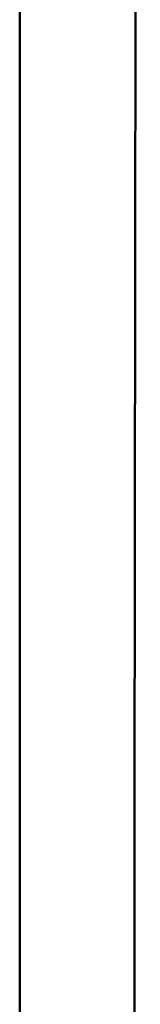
# Model space of a CAD drawing. Header units: millimetres. Extents: x 0 to 2100, y 0 to 1485.
# Tile 207 of 256: x 1767.56 to 1768.83, y 1092.75 to 1103.04. Entities that reach past the tile are written whole.
import ezdxf

# ---------------------------------------------------------------- set-up
doc = ezdxf.new("R2010")
doc.units = ezdxf.units.MM
doc.header["$LTSCALE"] = 5
doc.layers.add('Sichtbar (ISO)', color=7, linetype='Continuous', lineweight=50)

msp = doc.modelspace()

# ---------------------------------------------------------------- linework, layer by layer
at = {"layer": 'Sichtbar (ISO)'}
for points, knots in [([(1768.759, 1083.485), (1768.759, 1083.844), (1768.759, 1084.203), (1768.76, 1086.651), (1768.761, 1088.955), (1768.764, 1092.854), (1768.765, 1094.45), (1768.769, 1097.768), (1768.772, 1100.838), (1768.781, 1105.862), (1768.788, 1108.134), (1768.802, 1111.413), (1768.81, 1113.252), (1768.827, 1114.59)], [-4.442791, -4.442791, -4.442791, -4.442791, -4.26365, -4.26365, -3.218091, -3.218091, -2.389343, -2.389343, -1.529672, -1.529672, -0.494089, -0.494089, -0.000001, -0.000001, -0.000001, -0.000001]), ([(1767.566, 1112.104), (1767.565, 1111.498), (1767.565, 1110.921), (1767.564, 1109.691), (1767.563, 1109.079), (1767.563, 1107.25), (1767.563, 1106.029), (1767.563, 1102.403), (1767.562, 1100.564), (1767.562, 1095.847), (1767.562, 1094.282), (1767.562, 1091.657), (1767.562, 1090.725), (1767.561, 1086.85), (1767.561, 1085.24), (1767.561, 1082.794)], [0.000001, 0.000001, 0.000001, 0.000001, 0.222233, 0.222233, 0.440318, 0.440318, 0.877866, 0.877866, 1.726517, 1.726517, 2.174017, 2.174017, 2.419907, 2.419907, 3.197412, 3.197412, 3.197412, 3.197412])]:
    msp.add_open_spline(points, degree=3, knots=knots, dxfattribs=at)

doc.saveas('drawing.dxf')
